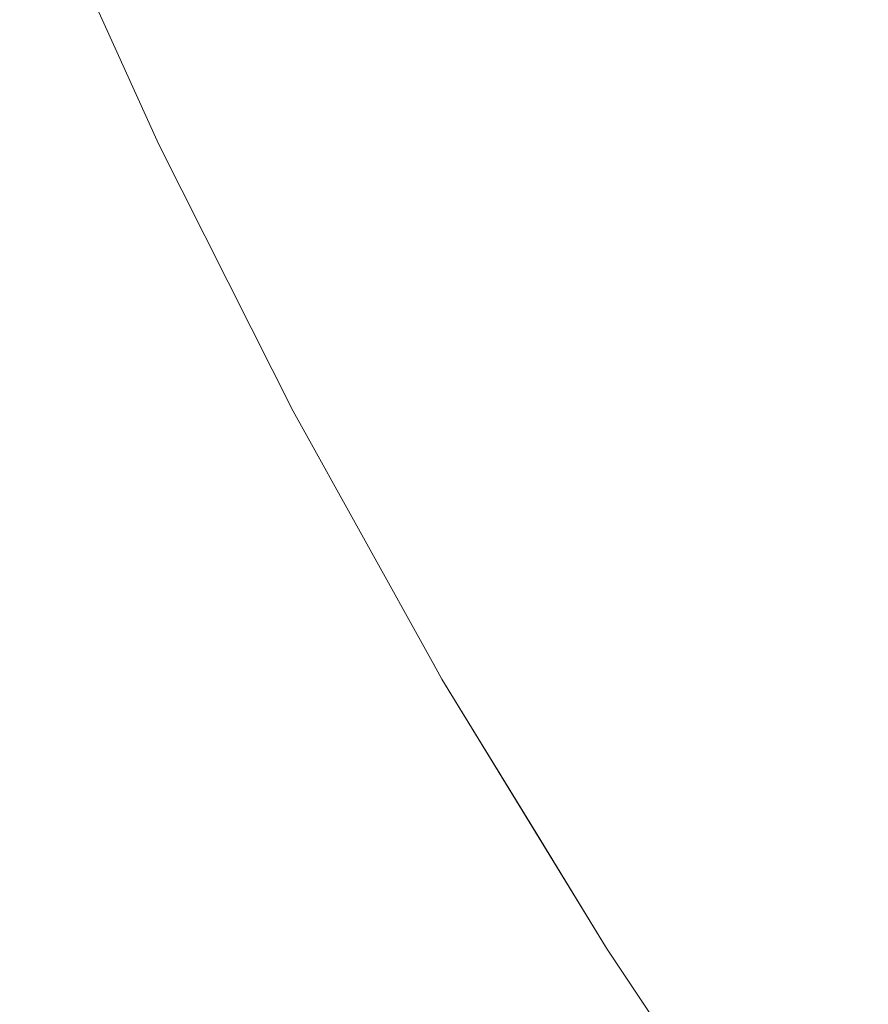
# Model space of a CAD drawing. Header units: centimetres. Extents: x -35.1 to 36.2, y 4.2 to 6.
# Tile 141 of 256: x -11.1349 to -11.1148, y 4.6124 to 4.6358. Entities that reach past the tile are written whole.
import ezdxf

# ---------------------------------------------------------------- set-up
doc = ezdxf.new("R2010")
doc.units = ezdxf.units.CM
doc.header["$LTSCALE"] = 2.54
doc.layers.add('Lucido design-1', color=7, linetype='Continuous')

# ---------------------------------------------------------------- blocks, each defined once
blk = doc.blocks.new('Gruppo-4-1')
at = {"color": 7, "linetype": 'Continuous', "lineweight": 9}
blk.add_3dface([(-34.958478, 5.900089, -2312.32217), (-34.958478, 4.300089, -2312.32217), (36.07398, 4.300089, -2312.32217), (36.07398, 5.900089, -2312.32217)], dxfattribs=at)
for points, invisible_edges in [([(-11.120147, 4.635456, -2312.780769), (-11.12189, 4.639201, -2312.780769), (-11.120535, 4.639542, -2312.778496), (-11.118802, 4.635817, -2312.778496)], 15), ([(-11.121414, 4.635115, -2312.783058), (-11.123166, 4.63888, -2312.783058), (-11.12189, 4.639201, -2312.780769), (-11.120147, 4.635456, -2312.780769)], 15), ([(-11.122604, 4.634796, -2312.78536), (-11.124364, 4.638579, -2312.78536), (-11.123166, 4.63888, -2312.783058), (-11.121414, 4.635115, -2312.783058)], 15), ([(-11.123715, 4.634497, -2312.787674), (-11.125483, 4.638298, -2312.787674), (-11.124364, 4.638579, -2312.78536), (-11.122604, 4.634796, -2312.78536)], 15), ([(-11.124748, 4.634219, -2312.789995), (-11.126524, 4.638036, -2312.789995), (-11.125483, 4.638298, -2312.787674), (-11.123715, 4.634497, -2312.787674)], 15), ([(-11.125704, 4.633962, -2312.792323), (-11.127487, 4.637794, -2312.792323), (-11.126524, 4.638036, -2312.789995), (-11.124748, 4.634219, -2312.789995)], 15), ([(-11.126583, 4.633726, -2312.794654), (-11.128372, 4.637571, -2312.794654), (-11.127487, 4.637794, -2312.792323), (-11.125704, 4.633962, -2312.792323)], 15), ([(-11.128111, 4.633315, -2312.799319), (-11.129912, 4.637184, -2312.799319), (-11.12918, 4.637368, -2312.796987), (-11.127385, 4.63351, -2312.796987)], 15), ([(-11.127385, 4.63351, -2312.796987), (-11.12918, 4.637368, -2312.796987), (-11.128372, 4.637571, -2312.794654), (-11.126583, 4.633726, -2312.794654)], 15), ([(-11.128763, 4.63314, -2312.801649), (-11.130568, 4.637019, -2312.801649), (-11.129912, 4.637184, -2312.799319), (-11.128111, 4.633315, -2312.799319)], 15), ([(-11.12934, 4.632985, -2312.803974), (-11.13115, 4.636873, -2312.803974), (-11.130568, 4.637019, -2312.801649), (-11.128763, 4.63314, -2312.801649)], 15), ([(-11.114302, 4.637027, -2312.771794), (-11.112473, 4.633346, -2312.771794), (-11.114038, 4.632898, -2312.774006), (-11.115879, 4.636603, -2312.774006)], 15), ([(-11.130278, 4.632733, -2312.8086), (-11.132094, 4.636636, -2312.8086), (-11.131658, 4.636745, -2312.806291), (-11.129845, 4.632849, -2312.806291)], 15), ([(-11.129845, 4.632849, -2312.806291), (-11.131658, 4.636745, -2312.806291), (-11.13115, 4.636873, -2312.803974), (-11.12934, 4.632985, -2312.803974)], 15), ([(-11.131158, 4.632496, -2312.815456), (-11.13298, 4.636413, -2312.815456), (-11.132754, 4.63647, -2312.813185), (-11.130933, 4.632557, -2312.813185)], 15), ([(-11.130933, 4.632557, -2312.813185), (-11.132754, 4.63647, -2312.813185), (-11.132459, 4.636544, -2312.810899), (-11.13064, 4.632636, -2312.810899)], 15), ([(-11.13064, 4.632636, -2312.810899), (-11.132459, 4.636544, -2312.810899), (-11.132094, 4.636636, -2312.8086), (-11.130278, 4.632733, -2312.8086)], 15), ([(-11.115879, 4.636603, -2312.774006), (-11.114038, 4.632898, -2312.774006), (-11.115526, 4.632471, -2312.776241), (-11.117379, 4.6362, -2312.776241)], 15), ([(-11.132282, 4.632194, -2313.033702), (-11.134112, 4.636128, -2313.033702), (-11.133878, 4.636187, -2313.031982), (-11.132049, 4.632257, -2313.031982)], 15), ([(-11.131857, 4.632308, -2313.030287), (-11.132049, 4.632257, -2313.031982), (-11.133878, 4.636187, -2313.031982), (-11.133685, 4.636236, -2313.030287)], 15), ([(-11.133685, 4.636236, -2313.030287), (-11.13353, 4.636275, -2313.028615), (-11.131704, 4.63235, -2313.028615), (-11.131857, 4.632308, -2313.030287)], 15), ([(-11.131587, 4.632381, -2313.026967), (-11.131704, 4.63235, -2313.028615), (-11.13353, 4.636275, -2313.028615), (-11.133413, 4.636304, -2313.026967)], 15), ([(-11.133413, 4.636304, -2313.026967), (-11.13333, 4.636325, -2313.025344), (-11.131505, 4.632403, -2313.025344), (-11.131587, 4.632381, -2313.026967)], 15), ([(-11.131458, 4.632416, -2313.023745), (-11.131505, 4.632403, -2313.025344), (-11.13333, 4.636325, -2313.025344), (-11.133282, 4.636337, -2313.023745)], 15), ([(-11.133282, 4.636337, -2313.023745), (-11.133235, 4.636356, -2313.02217), (-11.131641, 4.632836, -2313.02217)], 9), ([(-11.131641, 4.632836, -2313.02217), (-11.131458, 4.632416, -2313.023745), (-11.133282, 4.636337, -2313.023745)], 11), ([(-11.131411, 4.632428, -2312.81995), (-11.133235, 4.636349, -2312.81995), (-11.133141, 4.636373, -2312.817712), (-11.131317, 4.632454, -2312.817712)], 15), ([(-11.133235, 4.636356, -2312.82217), (-11.131641, 4.632836, -2312.82217), (-11.131641, 4.632836, -2313.02217), (-11.133235, 4.636356, -2313.02217)], 10), ([(-11.131641, 4.632836, -2312.82217), (-11.133235, 4.636356, -2312.82217), (-11.133235, 4.636349, -2312.81995)], 10), ([(-11.133235, 4.636349, -2312.81995), (-11.131411, 4.632428, -2312.81995), (-11.131641, 4.632836, -2312.82217)], 11), ([(-11.131317, 4.632454, -2312.817712), (-11.133141, 4.636373, -2312.817712), (-11.13298, 4.636413, -2312.815456), (-11.131158, 4.632496, -2312.815456)], 15), ([(-11.117379, 4.6362, -2312.776241), (-11.115526, 4.632471, -2312.776241), (-11.116938, 4.632066, -2312.778496), (-11.118802, 4.635817, -2312.778496)], 15), ([(-11.133237, 4.631937, -2313.038998), (-11.135075, 4.635887, -2313.038998), (-11.134709, 4.635979, -2313.03721), (-11.132874, 4.632035, -2313.03721)], 15), ([(-11.132874, 4.632035, -2313.03721), (-11.134709, 4.635979, -2313.03721), (-11.134389, 4.636059, -2313.035444), (-11.132556, 4.632121, -2313.035444)], 15), ([(-11.132556, 4.632121, -2313.035444), (-11.134389, 4.636059, -2313.035444), (-11.134112, 4.636128, -2313.033702), (-11.132282, 4.632194, -2313.033702)], 15), ([(-11.134108, 4.631703, -2313.042641), (-11.135952, 4.635666, -2313.042641), (-11.135488, 4.635783, -2313.040809), (-11.133648, 4.631827, -2313.040809)], 15), ([(-11.133648, 4.631827, -2313.040809), (-11.135488, 4.635783, -2313.040809), (-11.135075, 4.635887, -2313.038998), (-11.133237, 4.631937, -2313.038998)], 15), ([(-11.118802, 4.635817, -2312.778496), (-11.116938, 4.632066, -2312.778496), (-11.118272, 4.631684, -2312.780769), (-11.120147, 4.635456, -2312.780769)], 15), ([(-11.135182, 4.631415, -2313.046366), (-11.137034, 4.635394, -2313.046366), (-11.136466, 4.635537, -2313.044493), (-11.134619, 4.631566, -2313.044493)], 15), ([(-11.134619, 4.631566, -2313.044493), (-11.136466, 4.635537, -2313.044493), (-11.135952, 4.635666, -2313.042641), (-11.134108, 4.631703, -2313.042641)], 15), ([(-11.120147, 4.635456, -2312.780769), (-11.118272, 4.631684, -2312.780769), (-11.11953, 4.631323, -2312.783058), (-11.121414, 4.635115, -2312.783058)], 15), ([(-11.121414, 4.635115, -2312.783058), (-11.11953, 4.631323, -2312.783058), (-11.12071, 4.630985, -2312.78536), (-11.122604, 4.634796, -2312.78536)], 15), ([(-11.122604, 4.634796, -2312.78536), (-11.12071, 4.630985, -2312.78536), (-11.121812, 4.630669, -2312.787674), (-11.123715, 4.634497, -2312.787674)], 15), ([(-11.123715, 4.634497, -2312.787674), (-11.121812, 4.630669, -2312.787674), (-11.122838, 4.630375, -2312.789995), (-11.124748, 4.634219, -2312.789995)], 15), ([(-11.124748, 4.634219, -2312.789995), (-11.122838, 4.630375, -2312.789995), (-11.123786, 4.630103, -2312.792323), (-11.125704, 4.633962, -2312.792323)], 15), ([(-11.125704, 4.633962, -2312.792323), (-11.123786, 4.630103, -2312.792323), (-11.124658, 4.629853, -2312.794654), (-11.126583, 4.633726, -2312.794654)], 15), ([(-11.126583, 4.633726, -2312.794654), (-11.124658, 4.629853, -2312.794654), (-11.125454, 4.629625, -2312.796987), (-11.127385, 4.63351, -2312.796987)], 15), ([(-11.127385, 4.63351, -2312.796987), (-11.125454, 4.629625, -2312.796987), (-11.126175, 4.629418, -2312.799319), (-11.128111, 4.633315, -2312.799319)], 15), ([(-11.128111, 4.633315, -2312.799319), (-11.126175, 4.629418, -2312.799319), (-11.126821, 4.629233, -2312.801649), (-11.128763, 4.63314, -2312.801649)], 15), ([(-11.12934, 4.632985, -2312.803974), (-11.127394, 4.629068, -2312.803974), (-11.127895, 4.628925, -2312.806291), (-11.129845, 4.632849, -2312.806291)], 15), ([(-11.128763, 4.63314, -2312.801649), (-11.126821, 4.629233, -2312.801649), (-11.127394, 4.629068, -2312.803974), (-11.12934, 4.632985, -2312.803974)], 15), ([(-11.131458, 4.632416, -2313.023745), (-11.131641, 4.632836, -2313.02217), (-11.129451, 4.628485, -2313.02217)], 9), ([(-11.129451, 4.628485, -2313.02217), (-11.131641, 4.632836, -2313.02217), (-11.131641, 4.632836, -2312.82217), (-11.129451, 4.628485, -2312.82217)], 10), ([(-11.129451, 4.628485, -2312.82217), (-11.131641, 4.632836, -2312.82217), (-11.131411, 4.632428, -2312.81995)], 10), ([(-11.130278, 4.632733, -2312.8086), (-11.128324, 4.628802, -2312.8086), (-11.128683, 4.628699, -2312.810899), (-11.13064, 4.632636, -2312.810899)], 15), ([(-11.129845, 4.632849, -2312.806291), (-11.127895, 4.628925, -2312.806291), (-11.128324, 4.628802, -2312.8086), (-11.130278, 4.632733, -2312.8086)], 15), ([(-11.113539, 4.628718, -2312.776241), (-11.115526, 4.632471, -2312.776241), (-11.114038, 4.632898, -2312.774006), (-11.112063, 4.629169, -2312.774006)], 15), ([(-11.131317, 4.632454, -2312.817712), (-11.129355, 4.628506, -2312.817712), (-11.129449, 4.628479, -2312.81995), (-11.131411, 4.632428, -2312.81995)], 15), ([(-11.131158, 4.632496, -2312.815456), (-11.129197, 4.628551, -2312.815456), (-11.129355, 4.628506, -2312.817712), (-11.131317, 4.632454, -2312.817712)], 15), ([(-11.130933, 4.632557, -2312.813185), (-11.128974, 4.628615, -2312.813185), (-11.129197, 4.628551, -2312.815456), (-11.131158, 4.632496, -2312.815456)], 15), ([(-11.13064, 4.632636, -2312.810899), (-11.128683, 4.628699, -2312.810899), (-11.128974, 4.628615, -2312.813185), (-11.130933, 4.632557, -2312.813185)], 15), ([(-11.114939, 4.628291, -2312.778496), (-11.116938, 4.632066, -2312.778496), (-11.115526, 4.632471, -2312.776241), (-11.113539, 4.628718, -2312.776241)], 15), ([(-11.132049, 4.632257, -2313.031982), (-11.130082, 4.628298, -2313.031982), (-11.130313, 4.628232, -2313.033702), (-11.132282, 4.632194, -2313.033702)], 15), ([(-11.129891, 4.628352, -2313.030287), (-11.130082, 4.628298, -2313.031982), (-11.132049, 4.632257, -2313.031982), (-11.131857, 4.632308, -2313.030287)], 15), ([(-11.131857, 4.632308, -2313.030287), (-11.131704, 4.63235, -2313.028615), (-11.129739, 4.628396, -2313.028615), (-11.129891, 4.628352, -2313.030287)], 15), ([(-11.129623, 4.628429, -2313.026967), (-11.129739, 4.628396, -2313.028615), (-11.131704, 4.63235, -2313.028615), (-11.131587, 4.632381, -2313.026967)], 15), ([(-11.131587, 4.632381, -2313.026967), (-11.131505, 4.632403, -2313.025344), (-11.129542, 4.628453, -2313.025344), (-11.129623, 4.628429, -2313.026967)], 15), ([(-11.129495, 4.628466, -2313.023745), (-11.129542, 4.628453, -2313.025344), (-11.131505, 4.632403, -2313.025344), (-11.131458, 4.632416, -2313.023745)], 15), ([(-11.129451, 4.628485, -2313.02217), (-11.129495, 4.628466, -2313.023745), (-11.131458, 4.632416, -2313.023745)], 11), ([(-11.131411, 4.632428, -2312.81995), (-11.129449, 4.628479, -2312.81995), (-11.129451, 4.628485, -2312.82217)], 11), ([(-11.132874, 4.632035, -2313.03721), (-11.1309, 4.628063, -2313.03721), (-11.131261, 4.62796, -2313.038998), (-11.133237, 4.631937, -2313.038998)], 15), ([(-11.132556, 4.632121, -2313.035444), (-11.130585, 4.628154, -2313.035444), (-11.1309, 4.628063, -2313.03721), (-11.132874, 4.632035, -2313.03721)], 15), ([(-11.132282, 4.632194, -2313.033702), (-11.130313, 4.628232, -2313.033702), (-11.130585, 4.628154, -2313.035444), (-11.132556, 4.632121, -2313.035444)], 15), ([(-11.116262, 4.627887, -2312.780769), (-11.118272, 4.631684, -2312.780769), (-11.116938, 4.632066, -2312.778496), (-11.114939, 4.628291, -2312.778496)], 15), ([(-11.133648, 4.631827, -2313.040809), (-11.131668, 4.627843, -2313.040809), (-11.132124, 4.627712, -2313.042641), (-11.134108, 4.631703, -2313.042641)], 15), ([(-11.133237, 4.631937, -2313.038998), (-11.131261, 4.62796, -2313.038998), (-11.131668, 4.627843, -2313.040809), (-11.133648, 4.631827, -2313.040809)], 15), ([(-11.134619, 4.631566, -2313.044493), (-11.132631, 4.627567, -2313.044493), (-11.133191, 4.627407, -2313.046366), (-11.135182, 4.631415, -2313.046366)], 15), ([(-11.134108, 4.631703, -2313.042641), (-11.132124, 4.627712, -2313.042641), (-11.132631, 4.627567, -2313.044493), (-11.134619, 4.631566, -2313.044493)], 15), ([(-11.117509, 4.627507, -2312.783058), (-11.11953, 4.631323, -2312.783058), (-11.118272, 4.631684, -2312.780769), (-11.116262, 4.627887, -2312.780769)], 15), ([(-11.135182, 4.631415, -2313.046366), (-11.133191, 4.627407, -2313.046366), (-11.133805, 4.627231, -2313.048259), (-11.135801, 4.631248, -2313.048259)], 15), ([(-11.118679, 4.627149, -2312.78536), (-11.12071, 4.630985, -2312.78536), (-11.11953, 4.631323, -2312.783058), (-11.117509, 4.627507, -2312.783058)], 15), ([(-11.136477, 4.631067, -2313.05017), (-11.134475, 4.627038, -2313.05017), (-11.135204, 4.626829, -2313.052099), (-11.137212, 4.630869, -2313.052099)], 15), ([(-11.135801, 4.631248, -2313.048259), (-11.133805, 4.627231, -2313.048259), (-11.134475, 4.627038, -2313.05017), (-11.136477, 4.631067, -2313.05017)], 15), ([(-11.119772, 4.626816, -2312.787674), (-11.121812, 4.630669, -2312.787674), (-11.12071, 4.630985, -2312.78536), (-11.118679, 4.627149, -2312.78536)], 15), ([(-11.120789, 4.626506, -2312.789995), (-11.122838, 4.630375, -2312.789995), (-11.121812, 4.630669, -2312.787674), (-11.119772, 4.626816, -2312.787674)], 15), ([(-11.121729, 4.626219, -2312.792323), (-11.123786, 4.630103, -2312.792323), (-11.122838, 4.630375, -2312.789995), (-11.120789, 4.626506, -2312.789995)], 15), ([(-11.122594, 4.625955, -2312.794654), (-11.124658, 4.629853, -2312.794654), (-11.123786, 4.630103, -2312.792323), (-11.121729, 4.626219, -2312.792323)], 15), ([(-11.123383, 4.625714, -2312.796987), (-11.125454, 4.629625, -2312.796987), (-11.124658, 4.629853, -2312.794654), (-11.122594, 4.625955, -2312.794654)], 15), ([(-11.124739, 4.6253, -2312.801649), (-11.126821, 4.629233, -2312.801649), (-11.126175, 4.629418, -2312.799319), (-11.124098, 4.625496, -2312.799319)], 15), ([(-11.124098, 4.625496, -2312.799319), (-11.126175, 4.629418, -2312.799319), (-11.125454, 4.629625, -2312.796987), (-11.123383, 4.625714, -2312.796987)], 15), ([(-11.125307, 4.625127, -2312.803974), (-11.127394, 4.629068, -2312.803974), (-11.126821, 4.629233, -2312.801649), (-11.124739, 4.6253, -2312.801649)], 15), ([(-11.125803, 4.624975, -2312.806291), (-11.127895, 4.628925, -2312.806291), (-11.127394, 4.629068, -2312.803974), (-11.125307, 4.625127, -2312.803974)], 15), ([(-11.126585, 4.624737, -2312.810899), (-11.128683, 4.628699, -2312.810899), (-11.128324, 4.628802, -2312.8086), (-11.126229, 4.624845, -2312.8086)], 15), ([(-11.126229, 4.624845, -2312.8086), (-11.128324, 4.628802, -2312.8086), (-11.127895, 4.628925, -2312.806291), (-11.125803, 4.624975, -2312.806291)], 15), ([(-11.113539, 4.628718, -2312.776241), (-11.111413, 4.624944, -2312.776241), (-11.112801, 4.624494, -2312.778496), (-11.114939, 4.628291, -2312.778496)], 15), ([(-11.129495, 4.628466, -2313.023745), (-11.129451, 4.628485, -2313.02217), (-11.128457, 4.62651, -2313.02217)], 9), ([(-11.129451, 4.628485, -2312.82217), (-11.128457, 4.62651, -2312.82217), (-11.128457, 4.62651, -2313.02217), (-11.129451, 4.628485, -2313.02217)], 10), ([(-11.128457, 4.62651, -2312.82217), (-11.129451, 4.628485, -2312.82217), (-11.129449, 4.628479, -2312.81995)], 10), ([(-11.127344, 4.624505, -2312.81995), (-11.129449, 4.628479, -2312.81995), (-11.129355, 4.628506, -2312.817712), (-11.127251, 4.624533, -2312.817712)], 15), ([(-11.129449, 4.628479, -2312.81995), (-11.127344, 4.624505, -2312.81995), (-11.128457, 4.62651, -2312.82217)], 11), ([(-11.127251, 4.624533, -2312.817712), (-11.129355, 4.628506, -2312.817712), (-11.129197, 4.628551, -2312.815456), (-11.127095, 4.624581, -2312.815456)], 15), ([(-11.127095, 4.624581, -2312.815456), (-11.129197, 4.628551, -2312.815456), (-11.128974, 4.628615, -2312.813185), (-11.126874, 4.624649, -2312.813185)], 15), ([(-11.126874, 4.624649, -2312.813185), (-11.128974, 4.628615, -2312.813185), (-11.128683, 4.628699, -2312.810899), (-11.126585, 4.624737, -2312.810899)], 15), ([(-11.128201, 4.624244, -2313.033702), (-11.130313, 4.628232, -2313.033702), (-11.130082, 4.628298, -2313.031982), (-11.127972, 4.624313, -2313.031982)], 15), ([(-11.127783, 4.624371, -2313.030287), (-11.127972, 4.624313, -2313.031982), (-11.130082, 4.628298, -2313.031982), (-11.129891, 4.628352, -2313.030287)], 15), ([(-11.129891, 4.628352, -2313.030287), (-11.129739, 4.628396, -2313.028615), (-11.127632, 4.624417, -2313.028615), (-11.127783, 4.624371, -2313.030287)], 15), ([(-11.127517, 4.624452, -2313.026967), (-11.127632, 4.624417, -2313.028615), (-11.129739, 4.628396, -2313.028615), (-11.129623, 4.628429, -2313.026967)], 15), ([(-11.129623, 4.628429, -2313.026967), (-11.129542, 4.628453, -2313.025344), (-11.127437, 4.624477, -2313.025344), (-11.127517, 4.624452, -2313.026967)], 15), ([(-11.12739, 4.624491, -2313.023745), (-11.127437, 4.624477, -2313.025344), (-11.129542, 4.628453, -2313.025344), (-11.129495, 4.628466, -2313.023745)], 15), ([(-11.128457, 4.62651, -2313.02217), (-11.12739, 4.624491, -2313.023745), (-11.129495, 4.628466, -2313.023745)], 11), ([(-11.114939, 4.628291, -2312.778496), (-11.112801, 4.624494, -2312.778496), (-11.114112, 4.624069, -2312.780769), (-11.116262, 4.627887, -2312.780769)], 15), ([(-11.129141, 4.623957, -2313.038998), (-11.131261, 4.62796, -2313.038998), (-11.1309, 4.628063, -2313.03721), (-11.128783, 4.624066, -2313.03721)], 15), ([(-11.128783, 4.624066, -2313.03721), (-11.1309, 4.628063, -2313.03721), (-11.130585, 4.628154, -2313.035444), (-11.128471, 4.624161, -2313.035444)], 15), ([(-11.128471, 4.624161, -2313.035444), (-11.130585, 4.628154, -2313.035444), (-11.130313, 4.628232, -2313.033702), (-11.128201, 4.624244, -2313.033702)], 15), ([(-11.129997, 4.623695, -2313.042641), (-11.132124, 4.627712, -2313.042641), (-11.131668, 4.627843, -2313.040809), (-11.129545, 4.623833, -2313.040809)], 15), ([(-11.129545, 4.623833, -2313.040809), (-11.131668, 4.627843, -2313.040809), (-11.131261, 4.62796, -2313.038998), (-11.129141, 4.623957, -2313.038998)], 15), ([(-11.116262, 4.627887, -2312.780769), (-11.114112, 4.624069, -2312.780769), (-11.115348, 4.623668, -2312.783058), (-11.117509, 4.627507, -2312.783058)], 15), ([(-11.131055, 4.623373, -2313.046366), (-11.133191, 4.627407, -2313.046366), (-11.132631, 4.627567, -2313.044493), (-11.1305, 4.623542, -2313.044493)], 15), ([(-11.1305, 4.623542, -2313.044493), (-11.132631, 4.627567, -2313.044493), (-11.132124, 4.627712, -2313.042641), (-11.129997, 4.623695, -2313.042641)], 15), ([(-11.131664, 4.623187, -2313.048259), (-11.133805, 4.627231, -2313.048259), (-11.133191, 4.627407, -2313.046366), (-11.131055, 4.623373, -2313.046366)], 15), ([(-11.117509, 4.627507, -2312.783058), (-11.115348, 4.623668, -2312.783058), (-11.116507, 4.623292, -2312.78536), (-11.118679, 4.627149, -2312.78536)], 15), ([(-11.132328, 4.622984, -2313.05017), (-11.134475, 4.627038, -2313.05017), (-11.133805, 4.627231, -2313.048259), (-11.131664, 4.623187, -2313.048259)], 15), ([(-11.118679, 4.627149, -2312.78536), (-11.116507, 4.623292, -2312.78536), (-11.11759, 4.622941, -2312.787674), (-11.119772, 4.626816, -2312.787674)], 15), ([(-11.133051, 4.622763, -2313.052099), (-11.135204, 4.626829, -2313.052099), (-11.134475, 4.627038, -2313.05017), (-11.132328, 4.622984, -2313.05017)], 15), ([(-11.133834, 4.622524, -2313.054044), (-11.135994, 4.626603, -2313.054044), (-11.135204, 4.626829, -2313.052099), (-11.133051, 4.622763, -2313.052099)], 15), ([(-11.119772, 4.626816, -2312.787674), (-11.11759, 4.622941, -2312.787674), (-11.118598, 4.622614, -2312.789995), (-11.120789, 4.626506, -2312.789995)], 15), ([(-11.134679, 4.622267, -2313.056004), (-11.136846, 4.626359, -2313.056004), (-11.135994, 4.626603, -2313.054044), (-11.133834, 4.622524, -2313.054044)], 15), ([(-11.12739, 4.624491, -2313.023745), (-11.128457, 4.62651, -2313.02217), (-11.125117, 4.620502, -2313.02217)], 9), ([(-11.125117, 4.620502, -2313.02217), (-11.128457, 4.62651, -2313.02217), (-11.128457, 4.62651, -2312.82217), (-11.125117, 4.620502, -2312.82217)], 10), ([(-11.125117, 4.620502, -2312.82217), (-11.128457, 4.62651, -2312.82217), (-11.127344, 4.624505, -2312.81995)], 10), ([(-11.120789, 4.626506, -2312.789995), (-11.118598, 4.622614, -2312.789995), (-11.11953, 4.622312, -2312.792323), (-11.121729, 4.626219, -2312.792323)], 15), ([(-11.135587, 4.621989, -2313.057979), (-11.137762, 4.626096, -2313.057979), (-11.136846, 4.626359, -2313.056004), (-11.134679, 4.622267, -2313.056004)], 15), ([(-11.121729, 4.626219, -2312.792323), (-11.11953, 4.622312, -2312.792323), (-11.120386, 4.622034, -2312.794654), (-11.122594, 4.625955, -2312.794654)], 15), ([(-11.122594, 4.625955, -2312.794654), (-11.120386, 4.622034, -2312.794654), (-11.121168, 4.621781, -2312.796987), (-11.123383, 4.625714, -2312.796987)], 15), ([(-11.123383, 4.625714, -2312.796987), (-11.121168, 4.621781, -2312.796987), (-11.121877, 4.621551, -2312.799319), (-11.124098, 4.625496, -2312.799319)], 15), ([(-11.124098, 4.625496, -2312.799319), (-11.121877, 4.621551, -2312.799319), (-11.122512, 4.621345, -2312.801649), (-11.124739, 4.6253, -2312.801649)], 15), ([(-11.124739, 4.6253, -2312.801649), (-11.122512, 4.621345, -2312.801649), (-11.123075, 4.621163, -2312.803974), (-11.125307, 4.625127, -2312.803974)], 15), ([(-11.125803, 4.624975, -2312.806291), (-11.123567, 4.621003, -2312.806291), (-11.123988, 4.620866, -2312.8086), (-11.126229, 4.624845, -2312.8086)], 15), ([(-11.125307, 4.625127, -2312.803974), (-11.123075, 4.621163, -2312.803974), (-11.123567, 4.621003, -2312.806291), (-11.125803, 4.624975, -2312.806291)], 15), ([(-11.126585, 4.624737, -2312.810899), (-11.124341, 4.620752, -2312.810899), (-11.124627, 4.620659, -2312.813185), (-11.126874, 4.624649, -2312.813185)], 15), ([(-11.126229, 4.624845, -2312.8086), (-11.123988, 4.620866, -2312.8086), (-11.124341, 4.620752, -2312.810899), (-11.126585, 4.624737, -2312.810899)], 15), ([(-11.127251, 4.624533, -2312.817712), (-11.125001, 4.620538, -2312.817712), (-11.125093, 4.620508, -2312.81995), (-11.127344, 4.624505, -2312.81995)], 15), ([(-11.127344, 4.624505, -2312.81995), (-11.125093, 4.620508, -2312.81995), (-11.125117, 4.620502, -2312.82217)], 11), ([(-11.127095, 4.624581, -2312.815456), (-11.124847, 4.620588, -2312.815456), (-11.125001, 4.620538, -2312.817712), (-11.127251, 4.624533, -2312.817712)], 15), ([(-11.126874, 4.624649, -2312.813185), (-11.124627, 4.620659, -2312.813185), (-11.124847, 4.620588, -2312.815456), (-11.127095, 4.624581, -2312.815456)], 15), ([(-11.127972, 4.624313, -2313.031982), (-11.125716, 4.620306, -2313.031982), (-11.125942, 4.620233, -2313.033702), (-11.128201, 4.624244, -2313.033702)], 15), ([(-11.125528, 4.620367, -2313.030287), (-11.125716, 4.620306, -2313.031982), (-11.127972, 4.624313, -2313.031982), (-11.127783, 4.624371, -2313.030287)], 15), ([(-11.127783, 4.624371, -2313.030287), (-11.127632, 4.624417, -2313.028615), (-11.125379, 4.620415, -2313.028615), (-11.125528, 4.620367, -2313.030287)], 15), ([(-11.125265, 4.620452, -2313.026967), (-11.125379, 4.620415, -2313.028615), (-11.127632, 4.624417, -2313.028615), (-11.127517, 4.624452, -2313.026967)], 15), ([(-11.127517, 4.624452, -2313.026967), (-11.127437, 4.624477, -2313.025344), (-11.125185, 4.620478, -2313.025344), (-11.125265, 4.620452, -2313.026967)], 15), ([(-11.125139, 4.620493, -2313.023745), (-11.125185, 4.620478, -2313.025344), (-11.127437, 4.624477, -2313.025344), (-11.12739, 4.624491, -2313.023745)], 15), ([(-11.125117, 4.620502, -2313.02217), (-11.125139, 4.620493, -2313.023745), (-11.12739, 4.624491, -2313.023745)], 11), ([(-11.128783, 4.624066, -2313.03721), (-11.126519, 4.620046, -2313.03721), (-11.126874, 4.619931, -2313.038998), (-11.129141, 4.623957, -2313.038998)], 15), ([(-11.128471, 4.624161, -2313.035444), (-11.12621, 4.620146, -2313.035444), (-11.126519, 4.620046, -2313.03721), (-11.128783, 4.624066, -2313.03721)], 15), ([(-11.128201, 4.624244, -2313.033702), (-11.125942, 4.620233, -2313.033702), (-11.12621, 4.620146, -2313.035444), (-11.128471, 4.624161, -2313.035444)], 15), ([(-11.113042, 4.619811, -2312.783058), (-11.115348, 4.623668, -2312.783058), (-11.114112, 4.624069, -2312.780769), (-11.111818, 4.620232, -2312.780769)], 15), ([(-11.129545, 4.623833, -2313.040809), (-11.127274, 4.619801, -2313.040809), (-11.127722, 4.619656, -2313.042641), (-11.129997, 4.623695, -2313.042641)], 15), ([(-11.129141, 4.623957, -2313.038998), (-11.126874, 4.619931, -2313.038998), (-11.127274, 4.619801, -2313.040809), (-11.129545, 4.623833, -2313.040809)], 15), ([(-11.129997, 4.623695, -2313.042641), (-11.127722, 4.619656, -2313.042641), (-11.12822, 4.619494, -2313.044493), (-11.1305, 4.623542, -2313.044493)], 15), ([(-11.11419, 4.619416, -2312.78536), (-11.116507, 4.623292, -2312.78536), (-11.115348, 4.623668, -2312.783058), (-11.113042, 4.619811, -2312.783058)], 15), ([(-11.131055, 4.623373, -2313.046366), (-11.12877, 4.619316, -2313.046366), (-11.129374, 4.61912, -2313.048259), (-11.131664, 4.623187, -2313.048259)], 15), ([(-11.1305, 4.623542, -2313.044493), (-11.12822, 4.619494, -2313.044493), (-11.12877, 4.619316, -2313.046366), (-11.131055, 4.623373, -2313.046366)], 15), ([(-11.131664, 4.623187, -2313.048259), (-11.129374, 4.61912, -2313.048259), (-11.130032, 4.618906, -2313.05017), (-11.132328, 4.622984, -2313.05017)], 15), ([(-11.115262, 4.619047, -2312.787674), (-11.11759, 4.622941, -2312.787674), (-11.116507, 4.623292, -2312.78536), (-11.11419, 4.619416, -2312.78536)], 15), ([(-11.132328, 4.622984, -2313.05017), (-11.130032, 4.618906, -2313.05017), (-11.130749, 4.618674, -2313.052099), (-11.133051, 4.622763, -2313.052099)], 15), ([(-11.11626, 4.618704, -2312.789995), (-11.118598, 4.622614, -2312.789995), (-11.11759, 4.622941, -2312.787674), (-11.115262, 4.619047, -2312.787674)], 15), ([(-11.133051, 4.622763, -2313.052099), (-11.130749, 4.618674, -2313.052099), (-11.131524, 4.618423, -2313.054044), (-11.133834, 4.622524, -2313.054044)], 15), ([(-11.133834, 4.622524, -2313.054044), (-11.131524, 4.618423, -2313.054044), (-11.132361, 4.618151, -2313.056004), (-11.134679, 4.622267, -2313.056004)], 15), ([(-11.117183, 4.618387, -2312.792323), (-11.11953, 4.622312, -2312.792323), (-11.118598, 4.622614, -2312.789995), (-11.11626, 4.618704, -2312.789995)], 15), ([(-11.134679, 4.622267, -2313.056004), (-11.132361, 4.618151, -2313.056004), (-11.133262, 4.617859, -2313.057979), (-11.135587, 4.621989, -2313.057979)], 15), ([(-11.118031, 4.618095, -2312.794654), (-11.120386, 4.622034, -2312.794654), (-11.11953, 4.622312, -2312.792323), (-11.117183, 4.618387, -2312.792323)], 15), ([(-11.135587, 4.621989, -2313.057979), (-11.133262, 4.617859, -2313.057979), (-11.134227, 4.617546, -2313.059966), (-11.136562, 4.621692, -2313.059966)], 15), ([(-11.118806, 4.617829, -2312.796987), (-11.121168, 4.621781, -2312.796987), (-11.120386, 4.622034, -2312.794654), (-11.118031, 4.618095, -2312.794654)], 15), ([(-11.119507, 4.617587, -2312.799319), (-11.121877, 4.621551, -2312.799319), (-11.121168, 4.621781, -2312.796987), (-11.118806, 4.617829, -2312.796987)], 15), ([(-11.136562, 4.621692, -2313.059966), (-11.134227, 4.617546, -2313.059966), (-11.13526, 4.617211, -2313.061965), (-11.137604, 4.621374, -2313.061965)], 15), ([(-11.120136, 4.617371, -2312.801649), (-11.122512, 4.621345, -2312.801649), (-11.121877, 4.621551, -2312.799319), (-11.119507, 4.617587, -2312.799319)], 15), ([(-11.120693, 4.617179, -2312.803974), (-11.123075, 4.621163, -2312.803974), (-11.122512, 4.621345, -2312.801649), (-11.120136, 4.617371, -2312.801649)], 15), ([(-11.121598, 4.616868, -2312.8086), (-11.123988, 4.620866, -2312.8086), (-11.123567, 4.621003, -2312.806291), (-11.12118, 4.617012, -2312.806291)], 15), ([(-11.12118, 4.617012, -2312.806291), (-11.123567, 4.621003, -2312.806291), (-11.123075, 4.621163, -2312.803974), (-11.120693, 4.617179, -2312.803974)], 15), ([(-11.121948, 4.616748, -2312.810899), (-11.124341, 4.620752, -2312.810899), (-11.123988, 4.620866, -2312.8086), (-11.121598, 4.616868, -2312.8086)], 15), ([(-11.122692, 4.616492, -2312.81995), (-11.125093, 4.620508, -2312.81995), (-11.125001, 4.620538, -2312.817712), (-11.122601, 4.616523, -2312.817712)], 15), ([(-11.122601, 4.616523, -2312.817712), (-11.125001, 4.620538, -2312.817712), (-11.124847, 4.620588, -2312.815456), (-11.122448, 4.616576, -2312.815456)], 15), ([(-11.122448, 4.616576, -2312.815456), (-11.124847, 4.620588, -2312.815456), (-11.124627, 4.620659, -2312.813185), (-11.12223, 4.61665, -2312.813185)], 15), ([(-11.12223, 4.61665, -2312.813185), (-11.124627, 4.620659, -2312.813185), (-11.124341, 4.620752, -2312.810899), (-11.121948, 4.616748, -2312.810899)], 15), ([(-11.125942, 4.620233, -2313.033702), (-11.125716, 4.620306, -2313.031982), (-11.123308, 4.61628, -2313.031982), (-11.123533, 4.616202, -2313.033702)], 15), ([(-11.123123, 4.616343, -2313.030287), (-11.123308, 4.61628, -2313.031982), (-11.125716, 4.620306, -2313.031982), (-11.125528, 4.620367, -2313.030287)], 15), ([(-11.125528, 4.620367, -2313.030287), (-11.125379, 4.620415, -2313.028615), (-11.122975, 4.616394, -2313.028615), (-11.123123, 4.616343, -2313.030287)], 15), ([(-11.122862, 4.616433, -2313.026967), (-11.122975, 4.616394, -2313.028615), (-11.125379, 4.620415, -2313.028615), (-11.125265, 4.620452, -2313.026967)], 15), ([(-11.125265, 4.620452, -2313.026967), (-11.125185, 4.620478, -2313.025344), (-11.122783, 4.61646, -2313.025344), (-11.122862, 4.616433, -2313.026967)], 15), ([(-11.122737, 4.616476, -2313.023745), (-11.122783, 4.61646, -2313.025344), (-11.125185, 4.620478, -2313.025344), (-11.125139, 4.620493, -2313.023745)], 15), ([(-11.125139, 4.620493, -2313.023745), (-11.125117, 4.620502, -2313.02217), (-11.124923, 4.620153, -2313.02217)], 9), ([(-11.122737, 4.616476, -2313.023745), (-11.125139, 4.620493, -2313.023745), (-11.124923, 4.620153, -2313.02217)], 11), ([(-11.124923, 4.620153, -2312.82217), (-11.125117, 4.620502, -2312.82217), (-11.125093, 4.620508, -2312.81995)], 10), ([(-11.125117, 4.620502, -2312.82217), (-11.124923, 4.620153, -2312.82217), (-11.124923, 4.620153, -2313.02217), (-11.125117, 4.620502, -2313.02217)], 10), ([(-11.124923, 4.620153, -2312.82217), (-11.125093, 4.620508, -2312.81995), (-11.122692, 4.616492, -2312.81995)], 11), ([(-11.124104, 4.616006, -2313.03721), (-11.126519, 4.620046, -2313.03721), (-11.12621, 4.620146, -2313.035444), (-11.123797, 4.616111, -2313.035444)], 15), ([(-11.123533, 4.616202, -2313.033702), (-11.123797, 4.616111, -2313.035444), (-11.12621, 4.620146, -2313.035444), (-11.125942, 4.620233, -2313.033702)], 15), ([(-11.124923, 4.620153, -2313.02217), (-11.12102, 4.61377, -2313.02217), (-11.122737, 4.616476, -2313.023745)], 10), ([(-11.12102, 4.61377, -2313.02217), (-11.124923, 4.620153, -2313.02217), (-11.124923, 4.620153, -2312.82217), (-11.12269, 4.616501, -2312.82217)], 10), ([(-11.122692, 4.616492, -2312.81995), (-11.12269, 4.616501, -2312.82217), (-11.124923, 4.620153, -2312.82217)], 9), ([(-11.124851, 4.615749, -2313.040809), (-11.127274, 4.619801, -2313.040809), (-11.126874, 4.619931, -2313.038998), (-11.124455, 4.615885, -2313.038998)], 15), ([(-11.124455, 4.615885, -2313.038998), (-11.126874, 4.619931, -2313.038998), (-11.126519, 4.620046, -2313.03721), (-11.124104, 4.616006, -2313.03721)], 15), ([(-11.125789, 4.615426, -2313.044493), (-11.12822, 4.619494, -2313.044493), (-11.127722, 4.619656, -2313.042641), (-11.125295, 4.615596, -2313.042641)], 15), ([(-11.125295, 4.615596, -2313.042641), (-11.127722, 4.619656, -2313.042641), (-11.127274, 4.619801, -2313.040809), (-11.124851, 4.615749, -2313.040809)], 15), ([(-11.126333, 4.615239, -2313.046366), (-11.12877, 4.619316, -2313.046366), (-11.12822, 4.619494, -2313.044493), (-11.125789, 4.615426, -2313.044493)], 15), ([(-11.11419, 4.619416, -2312.78536), (-11.111723, 4.615525, -2312.78536), (-11.112785, 4.615138, -2312.787674), (-11.115262, 4.619047, -2312.787674)], 15), ([(-11.12693, 4.615034, -2313.048259), (-11.129374, 4.61912, -2313.048259), (-11.12877, 4.619316, -2313.046366), (-11.126333, 4.615239, -2313.046366)], 15), ([(-11.128292, 4.614565, -2313.052099), (-11.130749, 4.618674, -2313.052099), (-11.130032, 4.618906, -2313.05017), (-11.127583, 4.614809, -2313.05017)], 15), ([(-11.127583, 4.614809, -2313.05017), (-11.130032, 4.618906, -2313.05017), (-11.129374, 4.61912, -2313.048259), (-11.12693, 4.615034, -2313.048259)], 15), ([(-11.115262, 4.619047, -2312.787674), (-11.112785, 4.615138, -2312.787674), (-11.113772, 4.614778, -2312.789995), (-11.11626, 4.618704, -2312.789995)], 15), ([(-11.12906, 4.614301, -2313.054044), (-11.131524, 4.618423, -2313.054044), (-11.130749, 4.618674, -2313.052099), (-11.128292, 4.614565, -2313.052099)], 15), ([(-11.11626, 4.618704, -2312.789995), (-11.113772, 4.614778, -2312.789995), (-11.114685, 4.614446, -2312.792323), (-11.117183, 4.618387, -2312.792323)], 15), ([(-11.129889, 4.614016, -2313.056004), (-11.132361, 4.618151, -2313.056004), (-11.131524, 4.618423, -2313.054044), (-11.12906, 4.614301, -2313.054044)], 15), ([(-11.117183, 4.618387, -2312.792323), (-11.114685, 4.614446, -2312.792323), (-11.115524, 4.61414, -2312.794654), (-11.118031, 4.618095, -2312.794654)], 15), ([(-11.13078, 4.613709, -2313.057979), (-11.133262, 4.617859, -2313.057979), (-11.132361, 4.618151, -2313.056004), (-11.129889, 4.614016, -2313.056004)], 15), ([(-11.118031, 4.618095, -2312.794654), (-11.115524, 4.61414, -2312.794654), (-11.116291, 4.61386, -2312.796987), (-11.118806, 4.617829, -2312.796987)], 15), ([(-11.131736, 4.61338, -2313.059966), (-11.134227, 4.617546, -2313.059966), (-11.133262, 4.617859, -2313.057979), (-11.13078, 4.613709, -2313.057979)], 15), ([(-11.118806, 4.617829, -2312.796987), (-11.116291, 4.61386, -2312.796987), (-11.116985, 4.613608, -2312.799319), (-11.119507, 4.617587, -2312.799319)], 15), ([(-11.132759, 4.613029, -2313.061965), (-11.13526, 4.617211, -2313.061965), (-11.134227, 4.617546, -2313.059966), (-11.131736, 4.61338, -2313.059966)], 15), ([(-11.119507, 4.617587, -2312.799319), (-11.116985, 4.613608, -2312.799319), (-11.117607, 4.613381, -2312.801649), (-11.120136, 4.617371, -2312.801649)], 15), ([(-11.120136, 4.617371, -2312.801649), (-11.117607, 4.613381, -2312.801649), (-11.118159, 4.61318, -2312.803974), (-11.120693, 4.617179, -2312.803974)], 15), ([(-11.13385, 4.612653, -2313.063974), (-11.136361, 4.616854, -2313.063974), (-11.13526, 4.617211, -2313.061965), (-11.132759, 4.613029, -2313.061965)], 15), ([(-11.120693, 4.617179, -2312.803974), (-11.118159, 4.61318, -2312.803974), (-11.11864, 4.613004, -2312.806291), (-11.12118, 4.617012, -2312.806291)], 15), ([(-11.135011, 4.612254, -2313.06599), (-11.137534, 4.616474, -2313.06599), (-11.136361, 4.616854, -2313.063974), (-11.13385, 4.612653, -2313.063974)], 15), ([(-11.121598, 4.616868, -2312.8086), (-11.119054, 4.612854, -2312.8086), (-11.1194, 4.612727, -2312.810899), (-11.121948, 4.616748, -2312.810899)], 15), ([(-11.12118, 4.617012, -2312.806291), (-11.11864, 4.613004, -2312.806291), (-11.119054, 4.612854, -2312.8086), (-11.121598, 4.616868, -2312.8086)], 15), ([(-11.122448, 4.616576, -2312.815456), (-11.119895, 4.612547, -2312.815456), (-11.120046, 4.612492, -2312.817712), (-11.122601, 4.616523, -2312.817712)], 15), ([(-11.12223, 4.61665, -2312.813185), (-11.11968, 4.612625, -2312.813185), (-11.119895, 4.612547, -2312.815456), (-11.122448, 4.616576, -2312.815456)], 15), ([(-11.121948, 4.616748, -2312.810899), (-11.1194, 4.612727, -2312.810899), (-11.11968, 4.612625, -2312.813185), (-11.12223, 4.61665, -2312.813185)], 15), ([(-11.120563, 4.612304, -2313.030287), (-11.120746, 4.612237, -2313.031982), (-11.123308, 4.61628, -2313.031982), (-11.123123, 4.616343, -2313.030287)], 15), ([(-11.123123, 4.616343, -2313.030287), (-11.122975, 4.616394, -2313.028615), (-11.120416, 4.612357, -2313.028615), (-11.120563, 4.612304, -2313.030287)], 15), ([(-11.120304, 4.612398, -2313.026967), (-11.120416, 4.612357, -2313.028615), (-11.122975, 4.616394, -2313.028615), (-11.122862, 4.616433, -2313.026967)], 15), ([(-11.122862, 4.616433, -2313.026967), (-11.122783, 4.61646, -2313.025344), (-11.120227, 4.612426, -2313.025344), (-11.120304, 4.612398, -2313.026967)], 15), ([(-11.120181, 4.612443, -2313.023745), (-11.120227, 4.612426, -2313.025344), (-11.122783, 4.61646, -2313.025344), (-11.122737, 4.616476, -2313.023745)], 15), ([(-11.120181, 4.612443, -2313.023745), (-11.122737, 4.616476, -2313.023745), (-11.12102, 4.61377, -2313.02217)], 11), ([(-11.122601, 4.616523, -2312.817712), (-11.120046, 4.612492, -2312.817712), (-11.120136, 4.612459, -2312.81995), (-11.122692, 4.616492, -2312.81995)], 15), ([(-11.12102, 4.61377, -2312.82217), (-11.12269, 4.616501, -2312.82217), (-11.122692, 4.616492, -2312.81995)], 10), ([(-11.122692, 4.616492, -2312.81995), (-11.120136, 4.612459, -2312.81995), (-11.12102, 4.61377, -2312.82217)], 11), ([(-11.12269, 4.616501, -2312.82217), (-11.12102, 4.61377, -2312.82217), (-11.12102, 4.61377, -2313.02217)], 10), ([(-11.123797, 4.616111, -2313.035444), (-11.12123, 4.61206, -2313.035444), (-11.121534, 4.61195, -2313.03721), (-11.124104, 4.616006, -2313.03721)], 15), ([(-11.120968, 4.612156, -2313.033702), (-11.12123, 4.61206, -2313.035444), (-11.123797, 4.616111, -2313.035444), (-11.123533, 4.616202, -2313.033702)], 15), ([(-11.123533, 4.616202, -2313.033702), (-11.123308, 4.61628, -2313.031982), (-11.120746, 4.612237, -2313.031982), (-11.120968, 4.612156, -2313.033702)], 15), ([(-11.124455, 4.615885, -2313.038998), (-11.121881, 4.611823, -2313.038998), (-11.122273, 4.61168, -2313.040809), (-11.124851, 4.615749, -2313.040809)], 15), ([(-11.124104, 4.616006, -2313.03721), (-11.121534, 4.61195, -2313.03721), (-11.121881, 4.611823, -2313.038998), (-11.124455, 4.615885, -2313.038998)], 15), ([(-11.124851, 4.615749, -2313.040809), (-11.122273, 4.61168, -2313.040809), (-11.122712, 4.61152, -2313.042641), (-11.125295, 4.615596, -2313.042641)], 15), ([(-11.125789, 4.615426, -2313.044493), (-11.1232, 4.611342, -2313.044493), (-11.123739, 4.611146, -2313.046366), (-11.126333, 4.615239, -2313.046366)], 15), ([(-11.125295, 4.615596, -2313.042641), (-11.122712, 4.61152, -2313.042641), (-11.1232, 4.611342, -2313.044493), (-11.125789, 4.615426, -2313.044493)], 15), ([(-11.126333, 4.615239, -2313.046366), (-11.123739, 4.611146, -2313.046366), (-11.12433, 4.610931, -2313.048259), (-11.12693, 4.615034, -2313.048259)], 15), ([(-11.12693, 4.615034, -2313.048259), (-11.12433, 4.610931, -2313.048259), (-11.124976, 4.610695, -2313.05017), (-11.127583, 4.614809, -2313.05017)], 15), ([(-11.127583, 4.614809, -2313.05017), (-11.124976, 4.610695, -2313.05017), (-11.125678, 4.61044, -2313.052099), (-11.128292, 4.614565, -2313.052099)], 15), ([(-11.128292, 4.614565, -2313.052099), (-11.125678, 4.61044, -2313.052099), (-11.126438, 4.610163, -2313.054044), (-11.12906, 4.614301, -2313.054044)], 15), ([(-11.12906, 4.614301, -2313.054044), (-11.126438, 4.610163, -2313.054044), (-11.127258, 4.609864, -2313.056004), (-11.129889, 4.614016, -2313.056004)], 15), ([(-11.112862, 4.610172, -2312.794654), (-11.115524, 4.61414, -2312.794654), (-11.114685, 4.614446, -2312.792323), (-11.112033, 4.610492, -2312.792323)], 15), ([(-11.129889, 4.614016, -2313.056004), (-11.127258, 4.609864, -2313.056004), (-11.12814, 4.609542, -2313.057979), (-11.13078, 4.613709, -2313.057979)], 15), ([(-11.11362, 4.60988, -2312.796987), (-11.116291, 4.61386, -2312.796987), (-11.115524, 4.61414, -2312.794654), (-11.112862, 4.610172, -2312.794654)], 15), ([(-11.12102, 4.61377, -2313.02217), (-11.120144, 4.612463, -2313.02217), (-11.120181, 4.612443, -2313.023745)], 10), ([(-11.116729, 4.607363, -2313.02217), (-11.120144, 4.612463, -2313.02217), (-11.12102, 4.61377, -2312.82217), (-11.117433, 4.608415, -2312.82217)], 10), ([(-11.120144, 4.612463, -2313.02217), (-11.12102, 4.61377, -2313.02217), (-11.12102, 4.61377, -2312.82217)], 10), ([(-11.117433, 4.608415, -2312.82217), (-11.12102, 4.61377, -2312.82217), (-11.120136, 4.612459, -2312.81995), (-11.117422, 4.608414, -2312.81995)], 14), ([(-11.114306, 4.609616, -2312.799319), (-11.116985, 4.613608, -2312.799319), (-11.116291, 4.61386, -2312.796987), (-11.11362, 4.60988, -2312.796987)], 15), ([(-11.13078, 4.613709, -2313.057979), (-11.12814, 4.609542, -2313.057979), (-11.129086, 4.609198, -2313.059966), (-11.131736, 4.61338, -2313.059966)], 15), ([(-11.114921, 4.609378, -2312.801649), (-11.117607, 4.613381, -2312.801649), (-11.116985, 4.613608, -2312.799319), (-11.114306, 4.609616, -2312.799319)], 15), ([(-11.131736, 4.61338, -2313.059966), (-11.129086, 4.609198, -2313.059966), (-11.130097, 4.608829, -2313.061965), (-11.132759, 4.613029, -2313.061965)], 15), ([(-11.115467, 4.609168, -2312.803974), (-11.118159, 4.61318, -2312.803974), (-11.117607, 4.613381, -2312.801649), (-11.114921, 4.609378, -2312.801649)], 15), ([(-11.115943, 4.608984, -2312.806291), (-11.11864, 4.613004, -2312.806291), (-11.118159, 4.61318, -2312.803974), (-11.115467, 4.609168, -2312.803974)], 15), ([(-11.132759, 4.613029, -2313.061965), (-11.130097, 4.608829, -2313.061965), (-11.131177, 4.608436, -2313.063974), (-11.13385, 4.612653, -2313.063974)], 15), ([(-11.116694, 4.608695, -2312.810899), (-11.1194, 4.612727, -2312.810899), (-11.119054, 4.612854, -2312.8086), (-11.116352, 4.608827, -2312.8086)], 15), ([(-11.116352, 4.608827, -2312.8086), (-11.119054, 4.612854, -2312.8086), (-11.11864, 4.613004, -2312.806291), (-11.115943, 4.608984, -2312.806291)], 15), ([(-11.13385, 4.612653, -2313.063974), (-11.131177, 4.608436, -2313.063974), (-11.132325, 4.608017, -2313.06599), (-11.135011, 4.612254, -2313.06599)], 15), ([(-11.117183, 4.608506, -2312.815456), (-11.119895, 4.612547, -2312.815456), (-11.11968, 4.612625, -2312.813185), (-11.116971, 4.608588, -2312.813185)], 15), ([(-11.116971, 4.608588, -2312.813185), (-11.11968, 4.612625, -2312.813185), (-11.1194, 4.612727, -2312.810899), (-11.116694, 4.608695, -2312.810899)], 15), ([(-11.117466, 4.608397, -2313.023745), (-11.117511, 4.60838, -2313.025344), (-11.120227, 4.612426, -2313.025344), (-11.120181, 4.612443, -2313.023745)], 15), ([(-11.120181, 4.612443, -2313.023745), (-11.120144, 4.612463, -2313.02217), (-11.116729, 4.607363, -2313.02217), (-11.117466, 4.608397, -2313.023745)], 13), ([(-11.117422, 4.608414, -2312.81995), (-11.120136, 4.612459, -2312.81995), (-11.120046, 4.612492, -2312.817712), (-11.117333, 4.608448, -2312.817712)], 15), ([(-11.117333, 4.608448, -2312.817712), (-11.120046, 4.612492, -2312.817712), (-11.119895, 4.612547, -2312.815456), (-11.117183, 4.608506, -2312.815456)], 15)]:
    blk.add_3dface(points, dxfattribs=dict(at, invisible_edges=invisible_edges))

msp = doc.modelspace()

# ---------------------------------------------------------------- block references
at = {"layer": 'Lucido design-1', "color": 7}
msp.add_blockref('Gruppo-4-1', (0, 0), dxfattribs=at)

doc.saveas('drawing.dxf')
